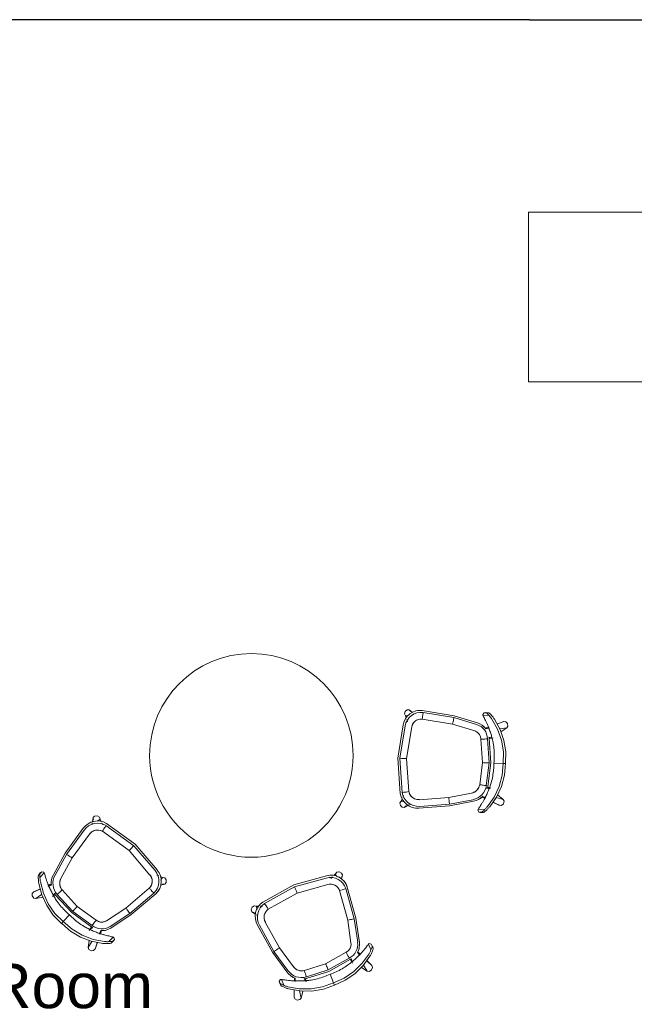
# Model space of a CAD drawing. Header units: inches. Extents: x -1 to 4727, y -3 to 1727.
# Tile 36 of 163: x 2014 to 2123, y 180 to 354. Entities that reach past the tile are written whole.
import ezdxf

# ---------------------------------------------------------------- set-up
doc = ezdxf.new("R2010")
doc.units = ezdxf.units.IN
doc.header["$LTSCALE"] = 42
doc.header["$MEASUREMENT"] = 0
doc.layers.get('0').update_dxf_attribs({"linetype": 'CONTINUOUS'})
for name, color, linetype in [('I-FURN', 8, 'CONTINUOUS'), ('I-FURN-CHAR', 9, 'CONTINUOUS'), ('I-WALL', 8, 'CONTINUOUS'), ('Room Names & IDs', 7, 'CONTINUOUS')]:
    doc.layers.add(name, color=color, linetype=linetype)
doc.styles.add('PDF Helvetica', font='Helvetica.ttf')

# ---------------------------------------------------------------- blocks, each defined once
blk = doc.blocks.new('36 in table - FURN_Westelm_PedestalCoffeeTable-4384497-FURNITURE PLAN - FLOOR 09 - WEST')
at = {"lineweight": 9}
for start, end in [(360, 180), (180, 360)]:
    blk.add_arc((0, 0), 18, start, end, dxfattribs=at)
blk = doc.blocks.new('Bernhardt_Design-Chair-Guest-Queue _1_ - Queue 1037A-V290-FURNITURE PLAN - FLOOR 09 - WEST')
at = {"lineweight": 9}
for p, q in [((-7.42, 8.82), (-6.96, 7.77)), ((-7.41, 8.79), (-6.92, 7.67)), ((-7.39, 8.76), (-7.41, 8.79)), ((-6.92, 7.67), (-7.41, 8.79)), ((-6.32, 9.42), (-5.59, 8.41)), ((-6.32, 9.42), (-6.09, 8.19)), ((0, 9.09), (0, 9.52)), ((0, 7.46), (0, 9.09)), ((5.57, 8.39), (6.32, 9.42)), ((6.08, 8.16), (6.32, 9.42)), ((7.41, 8.79), (6.9, 7.64)), ((6.91, 7.63), (7.41, 8.79)), ((6.96, 7.77), (7.42, 8.82)), ((7.3, 8.57), (7.41, 8.79)), ((7.41, 8.79), (7.39, 8.76)), ((-4.43, 7.11), (-4.35, 6.61)), ((4.35, 6.61), (4.43, 7.11)), ((-8.82, 5.92), (-8.82, 5.46)), ((-8.81, 5.81), (-8.8, 6.1)), ((-8.8, 6.1), (-8.8, 5.65)), ((-8.33, 5.09), (-8.33, 6.18)), ((-6.27, 6.18), (-6.14, 5.88)), ((-6.16, 5.93), (-6.27, 6.18)), ((-6.19, 6.35), (-6.12, 5.84)), ((-6.13, 5.85), (-6.17, 6.22)), ((-6.15, 5.88), (-6.11, 5.8)), ((-6.13, 6.24), (-5.94, 5.7)), ((-4.5, 6.3), (-4.46, 6.87)), ((-4.46, 6.87), (-4.38, 6.71)), ((-4.45, 6.85), (-4.37, 6.7)), ((-4.38, 6.71), (-4.4, 6.89)), ((-4.35, 6.36), (0, 6.9)), ((-4.21, 6.1), (0, 6.62)), ((0.03, 5.43), (-4.1, 4.92)), ((0.03, 5.43), (-4.1, 4.92)), ((0, 6.9), (4.19, 6.58)), ((0, 6.62), (4.05, 6.31)), ((3.95, 5.13), (0.03, 5.43)), ((3.95, 5.13), (0.03, 5.43)), ((4.37, 6.7), (4.45, 6.85)), ((4.4, 6.89), (4.38, 6.71)), ((4.38, 6.71), (4.46, 6.87)), ((4.46, 6.87), (4.5, 6.3)), ((5.94, 5.7), (6.13, 6.24)), ((6.11, 5.8), (6.15, 5.88)), ((6.12, 5.84), (6.19, 6.35)), ((6.17, 6.22), (6.13, 5.85)), ((6.14, 5.88), (6.27, 6.17)), ((6.27, 6.18), (6.16, 5.93)), ((8.33, 5.09), (8.33, 6.18)), ((8.8, 6.05), (8.82, 5.76)), ((8.8, 6.05), (8.8, 5.64)), ((8.83, 5.46), (8.83, 5.86)), ((-7.97, 0), (-6.93, 4.2)), ((-7.66, -0.01), (-6.66, 4.05)), ((-5.5, 3.77), (-6.49, -0.22)), ((-5.5, 3.77), (-6.49, -0.22)), ((6.5, -0.23), (5.5, 3.78)), ((6.5, -0.23), (5.5, 3.78)), ((6.65, 4.06), (7.67, -0.01)), ((6.92, 4.21), (7.97, 0)), ((7.97, 0), (8.64, -5.41)), ((-8.63, -5.67), (-7.97, 0)), ((-8.3, -5.5), (-7.66, -0.01)), ((-6.49, -0.22), (-7.12, -5.61)), ((-6.49, -0.22), (-7.12, -5.61)), ((7.13, -5.4), (6.5, -0.23)), ((7.13, -5.4), (6.5, -0.23)), ((7.67, -0.01), (8.31, -5.25)), ((-8.63, -7.98), (-8.21, -7.37)), ((-8.53, -7.87), (-8.33, -7.71)), ((-8.33, -7.59), (-8.38, -7.65)), ((-8.19, -7.41), (-8.22, -7.45)), ((-7.8, -7.94), (-7.7, -8.02)), ((-7.64, -8.09), (-7.58, -8.16)), ((-7.62, -8.09), (-7.55, -8.61)), ((-7.5, -8.42), (-7.55, -8.61)), ((-7.55, -8.61), (-7.18, -8.45)), ((-7.55, -8.61), (-7.38, -8.46)), ((-7.41, -8.54), (-7.55, -8.61)), ((-6.89, -8.33), (-6.52, -8.17)), ((0, -9.23), (-5.76, -8.56)), ((-5.63, -7.38), (0, -8.03)), ((-5.63, -7.38), (0, -8.03)), ((0, -8.03), (5.81, -7.32)), ((0, -8.03), (5.81, -7.32)), ((6.02, -8.49), (0, -9.23)), ((6.52, -8.18), (6.9, -8.34)), ((7.14, -8.44), (7.55, -8.61)), ((7.55, -8.61), (7.27, -8.48)), ((7.41, -8.49), (7.55, -8.61)), ((7.55, -8.61), (7.5, -8.49)), ((7.55, -8.61), (7.63, -8.04)), ((8.1, -7.18), (7.96, -6.98)), ((8.63, -7.98), (8.2, -7.34)), ((8.2, -7.35), (8.63, -7.98)), ((8.3, -7.55), (8.2, -7.43)), ((8.33, -7.72), (8.53, -7.87)), ((-5.95, -8.9), (0, -9.59)), ((6.22, -8.82), (0, -9.59))]:
    blk.add_line(p, q, dxfattribs=at)
at = {"lineweight": 9, "flags": 128}
for points in [[(-7.75, 7.15), (-6, 8.25), (-4.09, 9.02), (-2.08, 9.45), (-0.03, 9.52)], [(0, 9.09), (-2.06, 9.02), (-4.08, 8.59), (-5.99, 7.8), (-7.75, 6.7)], [(-7.41, 8.79), (-7.41, 9.16), (-7.1, 9.5), (-6.65, 9.6), (-6.32, 9.42)], [(0, 9.52), (2.07, 9.44), (4.08, 9), (6, 8.21), (7.75, 7.1)], [(7.75, 6.69), (6, 7.8), (4.08, 8.58), (2.06, 9.02), (0, 9.09)], [(6.32, 9.42), (6.65, 9.6), (7.1, 9.5), (7.41, 9.16), (7.41, 8.79)], [(-8.8, 6.1), (-8.74, 6.2), (-8.65, 6.32), (-8.52, 6.45), (-8.37, 6.6)], [(-8.33, 6.18), (-8.5, 6.02), (-8.63, 5.87), (-8.74, 5.75), (-8.8, 5.65)], [(-8.8, 5.65), (-8.77, 5.25), (-8.47, 5.05)], [(8.3, 6.61), (8.48, 6.44), (8.63, 6.29), (8.74, 6.16), (8.8, 6.05)], [(8.8, 5.64), (8.74, 5.75), (8.64, 5.87), (8.5, 6.02), (8.33, 6.18)], [(8.47, 5.05), (8.78, 5.24), (8.8, 5.64)], [(-8.47, 5.05), (-8.4, 5.07), (-8.33, 5.09)], [(8.33, 5.09), (8.41, 5.06), (8.47, 5.05)], [(-7.55, -8.61), (-7.87, -8.79), (-8.32, -8.69), (-8.63, -8.35), (-8.63, -7.98)], [(8.63, -7.98), (8.63, -8.35), (8.32, -8.69), (7.87, -8.79), (7.55, -8.61)]]:
    blk.add_lwpolyline(points, dxfattribs=at)
at = {"lineweight": 9}
for centre, radius, start, end in [((-4.15, 3.51), 2.86, 129.059, 166.0621), ((-4.02, 3.4), 2.71, 93.9026, 166.0621), ((-4.15, 3.51), 2.86, 137.8181, 144.5609), ((-5.18, 6.03), 0.983, 169.2916, 185.9635), ((-5.18, 6.03), 0.983, 169.2916, 185.9635), ((-5.14, 5.9), 0.983, 176.5953, 180.7084), ((-5.14, 5.9), 0.983, 176.5953, 180.7084), ((-5.96, 5.86), 0.164, 182.5983, 263.2597), ((-5.96, 5.86), 0.164, 182.5983, 263.2597), ((-5.14, 5.9), 0.983, 168.3099, 175.6603), ((-5.14, 5.9), 0.983, 168.3099, 175.6603), ((-4.15, 3.51), 2.86, 93.9379, 96.7686), ((-4.64, 6.57), 0.304, 308.0226, 27.7887), ((-4.64, 6.57), 0.304, 308.0226, 27.7887), ((-4.72, 6.72), 0.304, 9.0887, 26.3272), ((-4.72, 6.72), 0.304, 7.6323, 25.2897), ((-4.84, 6.39), 0.567, 34.6712, 46.5162), ((-4.84, 6.39), 0.567, 34.6712, 46.5162), ((3.75, 3.34), 2.99, 14, 84.196), ((3.87, 3.45), 3.15, 80.6224, 84.2112), ((4.64, 6.57), 0.304, 152.2113, 185.3776), ((4.64, 6.57), 0.304, 152.2113, 185.6132), ((4.84, 6.39), 0.567, 133.4838, 145.3288), ((4.84, 6.39), 0.567, 133.4838, 145.3288), ((4.72, 6.72), 0.304, 153.6728, 170.9113), ((4.72, 6.72), 0.304, 154.7103, 172.3677), ((5.96, 5.86), 0.164, 292.6063, 357.4017), ((5.96, 5.86), 0.164, 292.6063, 357.4017), ((3.87, 3.45), 3.15, 14, 46.8666), ((5.14, 5.9), 0.983, 4.3397, 11.6901), ((5.14, 5.9), 0.983, 4.3397, 11.6901), ((5.14, 5.9), 0.983, 359.2176, 2.5938), ((5.14, 5.9), 0.983, 359.2176, 2.5938), ((5.18, 6.03), 0.983, 354.0365, 10.7084), ((5.18, 6.03), 0.983, 354.0365, 10.7084), ((3.87, 3.45), 3.15, 35.1527, 41.1293), ((-4.02, 3.4), 1.52, 92.8683, 166.0621), ((-4.02, 3.4), 1.52, 152.5175, 166.0621), ((-4.02, 3.4), 1.52, 138.8885, 148.1625), ((-4.02, 3.4), 1.52, 125.0851, 133.8466), ((-4.02, 3.4), 1.52, 110.7675, 120.0436), ((-4.02, 3.4), 1.52, 92.8683, 106.4148), ((3.75, 3.34), 1.8, 69.8242, 83.7718), ((3.75, 3.34), 1.8, 14, 83.7718), ((3.75, 3.34), 1.8, 55.868, 69.8175), ((3.75, 3.34), 1.8, 41.9119, 55.8631), ((3.75, 3.34), 1.8, 27.9559, 41.9087), ((3.75, 3.34), 1.8, 14, 27.9544), ((-5.61, -5.89), 3.03, 175.8446, 197.7365), ((-5.61, -5.89), 3.03, 175.8446, 263.4122), ((-5.43, -5.71), 2.87, 175.871, 263.4122), ((-5.43, -5.71), 1.69, 176.6224, 191.0865), ((-5.43, -5.71), 1.69, 176.6224, 263.4122), ((-5.43, -5.71), 1.69, 191.0874, 205.5506), ((-5.43, -5.71), 1.69, 205.5523, 220.0148), ((-5.43, -5.71), 1.69, 220.0173, 234.4791), ((5.38, -5.61), 1.76, 284.0854, 7), ((5.38, -5.61), 2.95, 282.4743, 7), ((5.38, -5.61), 1.76, 297.9063, 311.7236), ((5.55, -5.79), 3.11, 282.4169, 7), ((5.38, -5.61), 1.76, 311.7273, 325.5427), ((5.38, -5.61), 1.76, 325.5485, 339.3618), ((5.38, -5.61), 1.76, 339.3698, 353.1809), ((5.38, -5.61), 1.76, 353.1891, 7), ((-5.43, -5.71), 1.69, 234.4822, 248.9436), ((-5.43, -5.71), 1.69, 248.9472, 263.4122), ((5.38, -5.61), 1.76, 284.0854, 297.9045)]:
    blk.add_arc(centre, radius, start, end, dxfattribs=at)
blk.add_ellipse((0.49, -2.15), major_axis=(0, 11.68), ratio=0.999894, start_param=0.042051, end_param=0.045201, dxfattribs=at)
for points in [[(-8.37, 6.6), (-8.31, 6.66), (-8.18, 6.79), (-7.97, 6.98), (-7.82, 7.09), (-7.75, 7.15)], [(-6.48, 6.08), (-6.25, 6.19), (-5.77, 6.4), (-5.03, 6.69), (-4.27, 6.94), (-3.74, 7.09), (-3.48, 7.16)], [(-3.48, 7.16), (-3.1, 7.24), (-2.34, 7.38), (-1.17, 7.48), (-0.39, 7.48), (0, 7.46)], [(0, 7.46), (0.39, 7.48), (1.17, 7.48), (2.34, 7.37), (3.11, 7.24), (3.49, 7.15)], [(3.49, 7.15), (3.75, 7.09), (4.27, 6.94), (5.04, 6.68), (5.78, 6.4), (6.25, 6.19), (6.49, 6.08)], [(7.75, 7.1), (7.82, 7.04), (7.95, 6.94), (8.13, 6.78), (8.24, 6.67), (8.3, 6.61)], [(-7.75, 6.7), (-7.82, 6.64), (-7.96, 6.53), (-8.15, 6.35), (-8.27, 6.24), (-8.33, 6.18)], [(-8.33, 5.09), (-8.25, 5.12), (-8.08, 5.21), (-7.78, 5.38), (-7.56, 5.51), (-7.44, 5.58)], [(-7.44, 5.58), (-7.29, 5.67), (-6.97, 5.84), (-6.64, 6.01), (-6.48, 6.08)], [(6.49, 6.08), (6.65, 6), (6.98, 5.84), (7.29, 5.66), (7.45, 5.57)], [(7.45, 5.57), (7.56, 5.51), (7.78, 5.38), (8.08, 5.21), (8.25, 5.12), (8.33, 5.09)], [(8.33, 6.18), (8.27, 6.24), (8.16, 6.35), (7.96, 6.53), (7.82, 6.64), (7.75, 6.69)]]:
    blk.add_open_spline(points, degree=3, dxfattribs=at)
for points, knots in [([(-4.21, 6.1), (-4.2, 6.05), (-4.19, 5.86), (-4.14, 5.41), (-4.11, 5.09), (-4.1, 4.92)], [0, 0, 0, 0, 0.4, 0.7, 1, 1, 1, 1]), ([(0, 6.62), (0, 6.57), (0.01, 6.38), (0.02, 5.92), (0.03, 5.6), (0.03, 5.43)], [0, 0, 0, 0, 0.4, 0.7, 1, 1, 1, 1]), ([(4.05, 6.31), (4.05, 6.29), (4.04, 6.17), (4.01, 5.86), (3.98, 5.46), (3.96, 5.24), (3.95, 5.13)], [-1, -1, -1, -1, -0.8, -0.4, -0.2, 0, 0, 0, 0]), ([(-7.66, -0.01), (-7.61, -0.02), (-7.42, -0.05), (-6.98, -0.14), (-6.66, -0.19), (-6.49, -0.22)], [0, 0, 0, 0, 0.4, 0.7, 1, 1, 1, 1]), ([(7.67, -0.01), (7.61, -0.02), (7.43, -0.06), (6.98, -0.14), (6.66, -0.2), (6.5, -0.23)], [0, 0, 0, 0, 0.4, 0.7, 1, 1, 1, 1]), ([(-8.3, -5.5), (-8.24, -5.51), (-8.06, -5.53), (-7.61, -5.57), (-7.28, -5.6), (-7.12, -5.61)], [0, 0, 0, 0, 0.4, 0.7, 1, 1, 1, 1]), ([(0, -8.03), (0, -8.15), (0, -8.37), (0, -8.67), (0, -9.01), (0, -9.18), (0, -9.23)], [-1, -1, -1, -1, -0.8, -0.6, -0.4, 0, 0, 0, 0]), ([(6.02, -8.49), (6.01, -8.44), (5.98, -8.25), (5.9, -7.8), (5.84, -7.48), (5.81, -7.32)], [0, 0, 0, 0, 0.4, 0.7, 1, 1, 1, 1])]:
    blk.add_open_spline(points, degree=3, knots=knots, dxfattribs=at)
blk = doc.blocks.new('Bernhardt_Design-Chair-Guest-Queue _1_ - Queue 1037A-V291-FURNITURE PLAN - FLOOR 09 - WEST')
at = {"lineweight": 9}
for p, q in [((-7.42, 8.82), (-6.96, 7.77)), ((-7.41, 8.79), (-6.92, 7.67)), ((-7.39, 8.76), (-7.41, 8.79)), ((-6.92, 7.67), (-7.41, 8.79)), ((-6.32, 9.42), (-5.59, 8.41)), ((-6.32, 9.42), (-6.09, 8.19)), ((0, 9.09), (0, 9.52)), ((0, 7.46), (0, 9.09)), ((5.57, 8.39), (6.32, 9.42)), ((6.08, 8.16), (6.32, 9.42)), ((7.41, 8.79), (6.9, 7.64)), ((6.91, 7.63), (7.41, 8.79)), ((6.96, 7.77), (7.42, 8.82)), ((7.3, 8.57), (7.41, 8.79)), ((7.41, 8.79), (7.39, 8.76)), ((-4.43, 7.11), (-4.35, 6.61)), ((4.35, 6.61), (4.43, 7.11)), ((-8.82, 5.92), (-8.82, 5.46)), ((-8.81, 5.81), (-8.8, 6.1)), ((-8.8, 6.1), (-8.8, 5.65)), ((-8.33, 5.09), (-8.33, 6.18)), ((-6.27, 6.18), (-6.14, 5.88)), ((-6.16, 5.93), (-6.27, 6.18)), ((-6.19, 6.35), (-6.12, 5.84)), ((-6.13, 5.85), (-6.17, 6.22)), ((-6.15, 5.88), (-6.11, 5.8)), ((-6.13, 6.24), (-5.94, 5.7)), ((-4.5, 6.3), (-4.46, 6.87)), ((-4.46, 6.87), (-4.38, 6.71)), ((-4.45, 6.85), (-4.37, 6.7)), ((-4.38, 6.71), (-4.4, 6.89)), ((-4.35, 6.36), (0, 6.9)), ((-4.21, 6.1), (0, 6.62)), ((0.03, 5.43), (-4.1, 4.92)), ((0.03, 5.43), (-4.1, 4.92)), ((0, 6.9), (4.19, 6.58)), ((0, 6.62), (4.05, 6.31)), ((3.95, 5.13), (0.03, 5.43)), ((3.95, 5.13), (0.03, 5.43)), ((4.37, 6.7), (4.45, 6.85)), ((4.4, 6.89), (4.38, 6.71)), ((4.38, 6.71), (4.46, 6.87)), ((4.46, 6.87), (4.5, 6.3)), ((5.94, 5.7), (6.13, 6.24)), ((6.11, 5.8), (6.15, 5.88)), ((6.12, 5.84), (6.19, 6.35)), ((6.17, 6.22), (6.13, 5.85)), ((6.14, 5.88), (6.27, 6.17)), ((6.27, 6.18), (6.16, 5.93)), ((8.33, 5.09), (8.33, 6.18)), ((8.8, 6.05), (8.8, 5.64)), ((8.81, 6.01), (8.82, 5.76)), ((8.83, 5.46), (8.83, 5.86)), ((-7.97, 0), (-6.93, 4.2)), ((-7.66, -0.01), (-6.66, 4.05)), ((-5.5, 3.77), (-6.49, -0.22)), ((-5.5, 3.77), (-6.49, -0.22)), ((6.5, -0.23), (5.5, 3.78)), ((6.5, -0.23), (5.5, 3.78)), ((6.65, 4.06), (7.67, -0.01)), ((6.92, 4.21), (7.97, 0)), ((7.97, 0), (8.64, -5.41)), ((-8.63, -5.67), (-7.97, 0)), ((-8.3, -5.5), (-7.66, -0.01)), ((-6.49, -0.22), (-7.12, -5.61)), ((-6.49, -0.22), (-7.12, -5.61)), ((7.13, -5.4), (6.5, -0.23)), ((7.13, -5.4), (6.5, -0.23)), ((7.67, -0.01), (8.31, -5.25)), ((-8.63, -7.98), (-8.21, -7.37)), ((-8.53, -7.87), (-8.33, -7.71)), ((-8.33, -7.59), (-8.38, -7.65)), ((-8.19, -7.41), (-8.22, -7.45)), ((-7.8, -7.94), (-7.7, -8.02)), ((-7.64, -8.09), (-7.58, -8.16)), ((-7.62, -8.09), (-7.55, -8.61)), ((-7.5, -8.42), (-7.55, -8.61)), ((-7.55, -8.61), (-7.18, -8.45)), ((-7.55, -8.61), (-7.38, -8.46)), ((-7.41, -8.54), (-7.55, -8.61)), ((-6.89, -8.33), (-6.52, -8.17)), ((0, -9.23), (-5.76, -8.56)), ((-5.63, -7.38), (0, -8.03)), ((-5.63, -7.38), (0, -8.03)), ((0, -8.03), (5.81, -7.32)), ((0, -8.03), (5.81, -7.32)), ((6.02, -8.49), (0, -9.23)), ((6.52, -8.18), (6.9, -8.34)), ((7.14, -8.44), (7.55, -8.61)), ((7.55, -8.61), (7.27, -8.48)), ((7.41, -8.49), (7.55, -8.61)), ((7.55, -8.61), (7.5, -8.49)), ((7.55, -8.61), (7.63, -8.05)), ((8.1, -7.18), (7.96, -6.98)), ((8.63, -7.98), (8.2, -7.34)), ((8.2, -7.35), (8.63, -7.98)), ((8.3, -7.55), (8.2, -7.43)), ((8.33, -7.72), (8.53, -7.87)), ((-5.95, -8.9), (0, -9.59)), ((6.22, -8.82), (0, -9.59))]:
    blk.add_line(p, q, dxfattribs=at)
at = {"lineweight": 9, "flags": 128}
for points in [[(-7.75, 7.15), (-6, 8.25), (-4.09, 9.02), (-2.08, 9.45), (-0.03, 9.52)], [(0, 9.09), (-2.06, 9.02), (-4.08, 8.59), (-5.99, 7.8), (-7.75, 6.7)], [(-7.41, 8.79), (-7.41, 9.16), (-7.1, 9.5), (-6.65, 9.6), (-6.32, 9.42)], [(0, 9.52), (2.07, 9.44), (4.08, 9), (6, 8.21), (7.75, 7.1)], [(7.75, 6.69), (6, 7.8), (4.08, 8.58), (2.06, 9.02), (0, 9.09)], [(6.32, 9.42), (6.65, 9.6), (7.1, 9.5), (7.41, 9.16), (7.41, 8.79)], [(-8.8, 6.1), (-8.74, 6.2), (-8.65, 6.32), (-8.52, 6.45), (-8.37, 6.6)], [(-8.33, 6.18), (-8.5, 6.02), (-8.63, 5.87), (-8.74, 5.75), (-8.8, 5.65)], [(-8.8, 5.65), (-8.77, 5.25), (-8.47, 5.05)], [(8.3, 6.61), (8.48, 6.44), (8.63, 6.29), (8.74, 6.16), (8.8, 6.05)], [(8.8, 5.64), (8.74, 5.75), (8.64, 5.87), (8.5, 6.02), (8.33, 6.18)], [(8.47, 5.05), (8.78, 5.24), (8.8, 5.64)], [(-8.47, 5.05), (-8.4, 5.07), (-8.33, 5.09)], [(8.33, 5.09), (8.41, 5.06), (8.47, 5.05)], [(-8.32, -8.69), (-8.63, -8.35), (-8.63, -7.98)], [(-7.55, -8.61), (-7.87, -8.79), (-8.27, -8.71)], [(8.63, -7.98), (8.63, -8.35), (8.32, -8.69), (7.87, -8.79), (7.55, -8.61)]]:
    blk.add_lwpolyline(points, dxfattribs=at)
at = {"lineweight": 9}
for centre, radius, start, end in [((-4.15, 3.51), 2.86, 130, 166.0621), ((-4.02, 3.4), 2.71, 93.9026, 166.0621), ((-4.15, 3.51), 2.86, 137.8181, 144.5609), ((-5.18, 6.03), 0.983, 169.2916, 185.9635), ((-5.18, 6.03), 0.983, 169.2916, 185.9635), ((-5.14, 5.9), 0.983, 176.5953, 180.7084), ((-5.14, 5.9), 0.983, 176.5953, 180.7084), ((-5.96, 5.86), 0.164, 182.5983, 263.2597), ((-5.96, 5.86), 0.164, 182.5983, 263.2597), ((-5.14, 5.9), 0.983, 168.3099, 175.6603), ((-5.14, 5.9), 0.983, 168.3099, 175.6603), ((-4.15, 3.51), 2.86, 93.9379, 96.7686), ((-4.64, 6.57), 0.304, 308.0226, 27.7887), ((-4.64, 6.57), 0.304, 308.0226, 27.7887), ((-4.72, 6.72), 0.304, 9.0887, 26.3272), ((-4.72, 6.72), 0.304, 7.6323, 25.2897), ((-4.84, 6.39), 0.567, 34.6712, 46.5162), ((-4.84, 6.39), 0.567, 34.6712, 46.5162), ((3.75, 3.34), 2.99, 14, 84.196), ((3.87, 3.45), 3.15, 80.6224, 84.2112), ((4.64, 6.57), 0.304, 152.2113, 185.3776), ((4.64, 6.57), 0.304, 152.2113, 185.6132), ((4.84, 6.39), 0.567, 133.4838, 145.3288), ((4.84, 6.39), 0.567, 133.4838, 145.3288), ((4.72, 6.72), 0.304, 153.6728, 170.9113), ((4.72, 6.72), 0.304, 154.7103, 172.3677), ((3.87, 3.45), 3.15, 14, 46.8666), ((5.96, 5.86), 0.164, 310.3653, 357.4017), ((5.96, 5.86), 0.164, 310.3653, 357.4017), ((5.14, 5.9), 0.983, 4.3397, 11.6901), ((5.14, 5.9), 0.983, 4.3397, 11.6901), ((5.14, 5.9), 0.983, 359.2176, 3.4047), ((5.14, 5.9), 0.983, 359.2176, 3.4047), ((5.18, 6.03), 0.983, 354.0365, 10.7084), ((5.18, 6.03), 0.983, 354.0365, 10.7084), ((5.99, 5.94), 0.164, 336.5291, 354.0365), ((5.99, 5.94), 0.164, 338.7151, 354.0365), ((3.87, 3.45), 3.15, 35.1527, 41.1293), ((-4.02, 3.4), 1.52, 92.8683, 166.0621), ((-4.02, 3.4), 1.52, 152.5175, 166.0621), ((-4.02, 3.4), 1.52, 138.8885, 148.1625), ((-4.02, 3.4), 1.52, 125.0851, 133.8466), ((-4.02, 3.4), 1.52, 110.7675, 120.0436), ((-4.02, 3.4), 1.52, 92.8683, 106.4148), ((3.75, 3.34), 1.8, 69.8238, 83.7718), ((3.75, 3.34), 1.8, 14, 83.7718), ((3.75, 3.34), 1.8, 55.8677, 69.8175), ((3.75, 3.34), 1.8, 41.9117, 55.8631), ((3.75, 3.34), 1.8, 27.9558, 41.9087), ((3.75, 3.34), 1.8, 14, 27.9544), ((-5.61, -5.89), 3.03, 175.8446, 197.7365), ((-5.61, -5.89), 3.03, 175.8446, 263.4122), ((-5.43, -5.71), 2.87, 175.871, 263.4122), ((-5.43, -5.71), 1.69, 176.6224, 191.0866), ((-5.43, -5.71), 1.69, 176.6224, 263.4122), ((-5.43, -5.71), 1.69, 191.0874, 205.5509), ((-5.43, -5.71), 1.69, 205.5523, 220.0147), ((-5.43, -5.71), 1.69, 220.0173, 234.4789), ((5.38, -5.61), 1.76, 284.0854, 7), ((5.38, -5.61), 1.76, 284.0854, 325.5427), ((5.38, -5.61), 2.95, 282.4743, 7), ((5.55, -5.79), 3.11, 282.4169, 7), ((5.38, -5.61), 1.76, 325.5482, 339.3618), ((5.38, -5.61), 1.76, 339.3693, 353.1809), ((5.38, -5.61), 1.76, 353.1906, 7), ((-5.43, -5.71), 1.69, 234.4822, 248.9434), ((-5.43, -5.71), 1.69, 248.9472, 263.4122)]:
    blk.add_arc(centre, radius, start, end, dxfattribs=at)
blk.add_ellipse((0.49, -2.15), major_axis=(0, 11.68), ratio=0.999894, start_param=0.042051, end_param=0.045201, dxfattribs=at)
for points in [[(-8.37, 6.6), (-8.31, 6.66), (-8.18, 6.79), (-7.97, 6.98), (-7.82, 7.09), (-7.75, 7.15)], [(-6.48, 6.08), (-6.25, 6.19), (-5.77, 6.4), (-5.03, 6.69), (-4.27, 6.94), (-3.74, 7.09), (-3.48, 7.16)], [(-3.48, 7.16), (-3.1, 7.24), (-2.34, 7.38), (-1.17, 7.48), (-0.39, 7.48), (0, 7.46)], [(0, 7.46), (0.39, 7.48), (1.17, 7.48), (2.34, 7.37), (3.11, 7.24), (3.49, 7.15)], [(3.49, 7.15), (3.75, 7.09), (4.27, 6.94), (5.04, 6.68), (5.78, 6.4), (6.25, 6.19), (6.49, 6.08)], [(7.75, 7.1), (7.82, 7.04), (7.95, 6.94), (8.13, 6.78), (8.24, 6.67), (8.3, 6.61)], [(-7.75, 6.7), (-7.82, 6.64), (-7.96, 6.53), (-8.15, 6.35), (-8.27, 6.24), (-8.33, 6.18)], [(-8.33, 5.09), (-8.25, 5.12), (-8.08, 5.21), (-7.78, 5.38), (-7.56, 5.51), (-7.44, 5.58)], [(-7.44, 5.58), (-7.29, 5.67), (-6.97, 5.84), (-6.64, 6.01), (-6.48, 6.08)], [(6.49, 6.08), (6.65, 6), (6.98, 5.84), (7.29, 5.66), (7.45, 5.57)], [(7.45, 5.57), (7.56, 5.51), (7.78, 5.38), (8.08, 5.21), (8.25, 5.12), (8.33, 5.09)], [(8.33, 6.18), (8.27, 6.24), (8.16, 6.35), (7.96, 6.53), (7.82, 6.64), (7.75, 6.69)]]:
    blk.add_open_spline(points, degree=3, dxfattribs=at)
for points, knots in [([(-4.21, 6.1), (-4.2, 6.05), (-4.19, 5.86), (-4.14, 5.41), (-4.11, 5.09), (-4.1, 4.92)], [0, 0, 0, 0, 0.4, 0.7, 1, 1, 1, 1]), ([(0, 6.62), (0, 6.57), (0.01, 6.38), (0.02, 5.92), (0.03, 5.6), (0.03, 5.43)], [0, 0, 0, 0, 0.4, 0.7, 1, 1, 1, 1]), ([(4.05, 6.31), (4.05, 6.29), (4.04, 6.17), (4.01, 5.86), (3.98, 5.46), (3.96, 5.24), (3.95, 5.13)], [-1, -1, -1, -1, -0.8, -0.4, -0.2, 0, 0, 0, 0]), ([(-7.66, -0.01), (-7.61, -0.02), (-7.42, -0.05), (-6.98, -0.14), (-6.66, -0.19), (-6.49, -0.22)], [0, 0, 0, 0, 0.4, 0.7, 1, 1, 1, 1]), ([(7.67, -0.01), (7.61, -0.02), (7.43, -0.06), (6.98, -0.14), (6.66, -0.2), (6.5, -0.23)], [0, 0, 0, 0, 0.4, 0.7, 1, 1, 1, 1]), ([(-8.3, -5.5), (-8.24, -5.51), (-8.06, -5.53), (-7.61, -5.57), (-7.28, -5.6), (-7.12, -5.61)], [0, 0, 0, 0, 0.4, 0.7, 1, 1, 1, 1]), ([(0, -8.03), (0, -8.15), (0, -8.37), (0, -8.67), (0, -9.01), (0, -9.18), (0, -9.23)], [-1, -1, -1, -1, -0.8, -0.6, -0.4, 0, 0, 0, 0]), ([(6.02, -8.49), (6.01, -8.44), (5.98, -8.25), (5.9, -7.8), (5.84, -7.48), (5.81, -7.32)], [0, 0, 0, 0, 0.4, 0.7, 1, 1, 1, 1])]:
    blk.add_open_spline(points, degree=3, knots=knots, dxfattribs=at)
blk = doc.blocks.new('Bernhardt_Design-Chair-Guest-Queue _1_ - Queue 1037A-V292-FURNITURE PLAN - FLOOR 09 - WEST')
at = {"lineweight": 9}
for p, q in [((-7.42, 8.82), (-6.96, 7.77)), ((-7.41, 8.79), (-6.92, 7.67)), ((-7.39, 8.76), (-7.41, 8.79)), ((-6.92, 7.67), (-7.41, 8.79)), ((-6.32, 9.42), (-5.59, 8.41)), ((-6.32, 9.42), (-6.09, 8.19)), ((0, 9.09), (0, 9.52)), ((0, 7.46), (0, 9.09)), ((5.57, 8.39), (6.32, 9.42)), ((6.08, 8.16), (6.32, 9.42)), ((7.39, 8.75), (6.9, 7.64)), ((6.91, 7.63), (7.39, 8.75)), ((6.96, 7.77), (7.42, 8.82)), ((7.3, 8.57), (7.39, 8.75)), ((7.41, 8.79), (7.39, 8.76)), ((-4.43, 7.11), (-4.35, 6.61)), ((4.35, 6.61), (4.43, 7.11)), ((-8.82, 5.92), (-8.82, 5.46)), ((-8.81, 5.81), (-8.8, 6.1)), ((-8.8, 6.1), (-8.8, 5.65)), ((-8.33, 5.09), (-8.33, 6.18)), ((-6.27, 6.18), (-6.14, 5.88)), ((-6.16, 5.93), (-6.27, 6.18)), ((-6.19, 6.35), (-6.12, 5.84)), ((-6.13, 5.85), (-6.17, 6.22)), ((-6.15, 5.88), (-6.11, 5.8)), ((-6.13, 6.24), (-5.94, 5.7)), ((-4.5, 6.3), (-4.46, 6.87)), ((-4.46, 6.87), (-4.38, 6.71)), ((-4.45, 6.85), (-4.37, 6.7)), ((-4.38, 6.71), (-4.4, 6.89)), ((-4.35, 6.36), (0, 6.9)), ((-4.21, 6.1), (0, 6.62)), ((0.03, 5.43), (-4.1, 4.92)), ((0.03, 5.43), (-4.1, 4.92)), ((0, 6.9), (4.19, 6.58)), ((0, 6.62), (4.05, 6.31)), ((3.95, 5.13), (0.03, 5.43)), ((3.95, 5.13), (0.03, 5.43)), ((4.37, 6.7), (4.45, 6.85)), ((4.4, 6.89), (4.38, 6.71)), ((4.38, 6.71), (4.46, 6.87)), ((4.46, 6.87), (4.5, 6.3)), ((5.94, 5.7), (6.13, 6.24)), ((6.11, 5.8), (6.15, 5.88)), ((6.12, 5.84), (6.19, 6.35)), ((6.17, 6.22), (6.13, 5.85)), ((6.14, 5.88), (6.27, 6.17)), ((6.27, 6.18), (6.16, 5.93)), ((8.33, 5.09), (8.33, 6.18)), ((8.8, 6.05), (8.82, 5.76)), ((8.8, 6.05), (8.8, 5.64)), ((8.83, 5.46), (8.83, 5.86)), ((-7.97, 0), (-6.93, 4.2)), ((-7.66, -0.01), (-6.66, 4.05)), ((-5.5, 3.77), (-6.49, -0.22)), ((-5.5, 3.77), (-6.49, -0.22)), ((6.5, -0.23), (5.5, 3.78)), ((6.5, -0.23), (5.5, 3.78)), ((6.65, 4.06), (7.67, -0.01)), ((6.92, 4.21), (7.97, 0)), ((7.97, 0), (8.64, -5.41)), ((-8.63, -5.67), (-7.97, 0)), ((-8.3, -5.5), (-7.66, -0.01)), ((-6.49, -0.22), (-7.12, -5.61)), ((-6.49, -0.22), (-7.12, -5.61)), ((7.13, -5.4), (6.5, -0.23)), ((7.13, -5.4), (6.5, -0.23)), ((7.67, -0.01), (8.31, -5.25)), ((-8.63, -7.98), (-8.21, -7.37)), ((-8.53, -7.87), (-8.33, -7.71)), ((-8.33, -7.59), (-8.38, -7.65)), ((-7.8, -7.94), (-7.7, -8.02)), ((-7.64, -8.09), (-7.58, -8.16)), ((-7.62, -8.09), (-7.55, -8.61)), ((-7.5, -8.42), (-7.55, -8.61)), ((-7.55, -8.61), (-7.18, -8.45)), ((-7.55, -8.61), (-7.38, -8.46)), ((-7.41, -8.54), (-7.55, -8.61)), ((-6.89, -8.33), (-6.52, -8.17)), ((0, -9.23), (-5.76, -8.56)), ((-5.63, -7.38), (0, -8.03)), ((-5.63, -7.38), (0, -8.03)), ((0, -8.03), (5.81, -7.32)), ((0, -8.03), (5.81, -7.32)), ((6.02, -8.49), (0, -9.23)), ((6.52, -8.18), (6.9, -8.34)), ((7.14, -8.44), (7.55, -8.61)), ((7.55, -8.61), (7.27, -8.48)), ((7.41, -8.49), (7.55, -8.61)), ((7.55, -8.61), (7.5, -8.49)), ((7.55, -8.61), (7.63, -8.05)), ((8.1, -7.18), (7.96, -6.98)), ((8.63, -7.98), (8.2, -7.34)), ((8.2, -7.35), (8.63, -7.98)), ((8.3, -7.55), (8.2, -7.43)), ((8.33, -7.72), (8.53, -7.87)), ((-5.95, -8.9), (0, -9.59)), ((6.22, -8.82), (0, -9.59))]:
    blk.add_line(p, q, dxfattribs=at)
at = {"lineweight": 9, "flags": 128}
for points in [[(-7.75, 7.15), (-6, 8.25), (-4.09, 9.02), (-2.08, 9.45), (-0.03, 9.52)], [(0, 9.09), (-2.06, 9.02), (-4.08, 8.59), (-5.99, 7.8), (-7.75, 6.7)], [(-7.41, 8.79), (-7.41, 9.16), (-7.1, 9.5), (-6.65, 9.6), (-6.32, 9.42)], [(0, 9.52), (2.07, 9.44), (4.08, 9), (6, 8.21), (7.75, 7.1)], [(7.75, 6.69), (6, 7.8), (4.08, 8.58), (2.06, 9.02), (0, 9.09)], [(6.32, 9.42), (6.65, 9.6), (7.1, 9.5), (7.41, 9.16), (7.41, 8.79)], [(-8.8, 6.1), (-8.74, 6.2), (-8.65, 6.32), (-8.52, 6.45), (-8.37, 6.6)], [(-8.33, 6.18), (-8.5, 6.02), (-8.63, 5.87), (-8.74, 5.75), (-8.8, 5.65)], [(-8.8, 5.65), (-8.77, 5.25), (-8.47, 5.05)], [(8.3, 6.61), (8.48, 6.44), (8.63, 6.29), (8.74, 6.16), (8.8, 6.05)], [(8.8, 5.64), (8.74, 5.75), (8.64, 5.87), (8.5, 6.02), (8.33, 6.18)], [(8.47, 5.05), (8.78, 5.24), (8.8, 5.64)], [(-8.47, 5.05), (-8.4, 5.07), (-8.33, 5.09)], [(8.33, 5.09), (8.41, 5.06), (8.47, 5.05)], [(-7.55, -8.61), (-7.87, -8.79), (-8.32, -8.69), (-8.63, -8.35), (-8.63, -7.98)], [(8.63, -7.98), (8.63, -8.35), (8.32, -8.69), (7.87, -8.79), (7.55, -8.61)]]:
    blk.add_lwpolyline(points, dxfattribs=at)
at = {"lineweight": 9}
for centre, radius, start, end in [((-4.15, 3.51), 2.86, 130, 166.0621), ((-4.02, 3.4), 2.71, 93.9026, 166.0621), ((-4.15, 3.51), 2.86, 137.8181, 144.5609), ((-5.18, 6.03), 0.983, 169.2916, 185.9635), ((-5.18, 6.03), 0.983, 169.2916, 185.9635), ((-5.99, 5.94), 0.164, 185.9635, 203.4709), ((-5.14, 5.9), 0.983, 176.5953, 180.7084), ((-5.14, 5.9), 0.983, 176.5953, 180.7084), ((-5.96, 5.86), 0.164, 182.5983, 263.2597), ((-5.96, 5.86), 0.164, 182.5983, 263.2597), ((-5.14, 5.9), 0.983, 168.3099, 175.6603), ((-5.14, 5.9), 0.983, 168.3099, 175.6603), ((-4.15, 3.51), 2.86, 93.9379, 96.7686), ((-4.64, 6.57), 0.304, 308.0226, 27.7887), ((-4.64, 6.57), 0.304, 308.0226, 27.7887), ((-4.72, 6.72), 0.304, 9.0887, 26.3272), ((-4.72, 6.72), 0.304, 7.6323, 25.2897), ((-4.84, 6.39), 0.567, 34.6712, 46.5162), ((-4.84, 6.39), 0.567, 34.6712, 46.5162), ((3.75, 3.34), 2.99, 14, 84.196), ((3.87, 3.45), 3.15, 80.6224, 84.2112), ((4.64, 6.57), 0.304, 152.2113, 185.3776), ((4.64, 6.57), 0.304, 152.2113, 185.6132), ((4.84, 6.39), 0.567, 133.4838, 145.3288), ((4.84, 6.39), 0.567, 133.4838, 145.3288), ((4.72, 6.72), 0.304, 153.6728, 170.9113), ((4.72, 6.72), 0.304, 154.7103, 172.3677), ((5.96, 5.86), 0.164, 292.6063, 357.4017), ((5.96, 5.86), 0.164, 292.6063, 357.4017), ((3.87, 3.45), 3.15, 14, 46.8666), ((5.14, 5.9), 0.983, 4.3397, 11.6901), ((5.14, 5.9), 0.983, 4.3397, 11.6901), ((5.14, 5.9), 0.983, 359.2176, 3.4047), ((5.14, 5.9), 0.983, 359.2176, 3.4047), ((5.18, 6.03), 0.983, 354.0365, 10.7084), ((5.18, 6.03), 0.983, 354.0365, 10.7084), ((5.99, 5.94), 0.164, 336.5291, 354.0365), ((3.87, 3.45), 3.15, 35.1527, 41.1293), ((-4.02, 3.4), 1.52, 92.8683, 166.0621), ((-4.02, 3.4), 1.52, 152.5175, 166.0621), ((-4.02, 3.4), 1.52, 138.8885, 148.1625), ((-4.02, 3.4), 1.52, 125.0851, 133.8466), ((-4.02, 3.4), 1.52, 110.7675, 120.0436), ((-4.02, 3.4), 1.52, 92.8683, 106.4148), ((3.75, 3.34), 1.8, 69.8235, 83.7718), ((3.75, 3.34), 1.8, 14, 83.7718), ((3.75, 3.34), 1.8, 55.8674, 69.8175), ((3.75, 3.34), 1.8, 41.9115, 55.8631), ((3.75, 3.34), 1.8, 27.956, 41.9087), ((3.75, 3.34), 1.8, 14, 27.9544), ((-5.61, -5.89), 3.03, 175.8446, 197.7365), ((-5.61, -5.89), 3.03, 175.8446, 263.4122), ((-5.43, -5.71), 2.87, 175.871, 263.4122), ((-5.43, -5.71), 1.69, 176.6224, 191.0866), ((-5.43, -5.71), 1.69, 176.6224, 263.4122), ((-5.43, -5.71), 1.69, 191.0874, 205.5508), ((-5.43, -5.71), 1.69, 205.5523, 220.0151), ((-5.43, -5.71), 1.69, 220.0173, 234.4794), ((5.38, -5.61), 1.76, 284.0854, 7), ((5.38, -5.61), 2.95, 282.4743, 7), ((5.38, -5.61), 1.76, 297.9065, 311.7236), ((5.55, -5.79), 3.11, 282.4169, 7), ((5.38, -5.61), 1.76, 311.7269, 325.5427), ((5.38, -5.61), 1.76, 325.5478, 339.3618), ((5.38, -5.61), 1.76, 339.3689, 353.1809), ((5.38, -5.61), 1.76, 353.1901, 7), ((-5.43, -5.71), 1.69, 234.4822, 248.9431), ((-5.43, -5.71), 1.69, 248.9472, 263.4122), ((5.38, -5.61), 1.76, 284.0854, 297.9045)]:
    blk.add_arc(centre, radius, start, end, dxfattribs=at)
blk.add_ellipse((0.49, -2.15), major_axis=(0, 11.68), ratio=0.999894, start_param=0.042051, end_param=0.045201, dxfattribs=at)
for points in [[(-8.37, 6.6), (-8.31, 6.66), (-8.18, 6.79), (-7.97, 6.98), (-7.82, 7.09), (-7.75, 7.15)], [(-6.48, 6.08), (-6.25, 6.19), (-5.77, 6.4), (-5.03, 6.69), (-4.27, 6.94), (-3.74, 7.09), (-3.48, 7.16)], [(-3.48, 7.16), (-3.1, 7.24), (-2.34, 7.38), (-1.17, 7.48), (-0.39, 7.48), (0, 7.46)], [(0, 7.46), (0.39, 7.48), (1.17, 7.48), (2.34, 7.37), (3.11, 7.24), (3.49, 7.15)], [(3.49, 7.15), (3.75, 7.09), (4.27, 6.94), (5.04, 6.68), (5.78, 6.4), (6.25, 6.19), (6.49, 6.08)], [(7.75, 7.1), (7.82, 7.04), (7.95, 6.94), (8.13, 6.78), (8.24, 6.67), (8.3, 6.61)], [(-7.75, 6.7), (-7.82, 6.64), (-7.96, 6.53), (-8.15, 6.35), (-8.27, 6.24), (-8.33, 6.18)], [(-8.33, 5.09), (-8.25, 5.12), (-8.08, 5.21), (-7.78, 5.38), (-7.56, 5.51), (-7.44, 5.58)], [(-7.44, 5.58), (-7.29, 5.67), (-6.97, 5.84), (-6.64, 6.01), (-6.48, 6.08)], [(6.49, 6.08), (6.65, 6), (6.98, 5.84), (7.29, 5.66), (7.45, 5.57)], [(7.45, 5.57), (7.56, 5.51), (7.78, 5.38), (8.08, 5.21), (8.25, 5.12), (8.33, 5.09)], [(8.33, 6.18), (8.27, 6.24), (8.16, 6.35), (7.96, 6.53), (7.82, 6.64), (7.75, 6.69)]]:
    blk.add_open_spline(points, degree=3, dxfattribs=at)
for points, knots in [([(-4.21, 6.1), (-4.2, 6.05), (-4.19, 5.86), (-4.14, 5.41), (-4.11, 5.09), (-4.1, 4.92)], [0, 0, 0, 0, 0.4, 0.7, 1, 1, 1, 1]), ([(0, 6.62), (0, 6.57), (0.01, 6.38), (0.02, 5.92), (0.03, 5.6), (0.03, 5.43)], [0, 0, 0, 0, 0.4, 0.7, 1, 1, 1, 1]), ([(4.05, 6.31), (4.05, 6.29), (4.04, 6.17), (4.01, 5.86), (3.98, 5.46), (3.96, 5.24), (3.95, 5.13)], [-1, -1, -1, -1, -0.8, -0.4, -0.2, 0, 0, 0, 0]), ([(-7.66, -0.01), (-7.61, -0.02), (-7.42, -0.05), (-6.98, -0.14), (-6.66, -0.19), (-6.49, -0.22)], [0, 0, 0, 0, 0.4, 0.7, 1, 1, 1, 1]), ([(7.67, -0.01), (7.61, -0.02), (7.43, -0.06), (6.98, -0.14), (6.66, -0.2), (6.5, -0.23)], [0, 0, 0, 0, 0.4, 0.7, 1, 1, 1, 1]), ([(-8.3, -5.5), (-8.24, -5.51), (-8.06, -5.53), (-7.61, -5.57), (-7.28, -5.6), (-7.12, -5.61)], [0, 0, 0, 0, 0.4, 0.7, 1, 1, 1, 1]), ([(0, -8.03), (0, -8.15), (0, -8.37), (0, -8.67), (0, -9.01), (0, -9.18), (0, -9.23)], [-1, -1, -1, -1, -0.8, -0.6, -0.4, 0, 0, 0, 0]), ([(6.02, -8.49), (6.01, -8.44), (5.98, -8.25), (5.9, -7.8), (5.84, -7.48), (5.81, -7.32)], [0, 0, 0, 0, 0.4, 0.7, 1, 1, 1, 1])]:
    blk.add_open_spline(points, degree=3, knots=knots, dxfattribs=at)
blk = doc.blocks.new('Credenza - Generic - LT01-5764757-FURNITURE PLAN - FLOOR 09 - WEST')
at = {"lineweight": 9}
for p, q in [((-20, 28), (-20, -2)), ((20, 28), (-20, 28)), ((20, 28), (-20, 28)), ((-20, 28), (-20, -2)), ((20, -2), (20, 28)), ((20, -2), (20, 28)), ((-20, -2), (20, -2)), ((-20, -2), (20, -2))]:
    blk.add_line(p, q, dxfattribs=at)

msp = doc.modelspace()

# ---------------------------------------------------------------- linework, layer by layer
at = {"layer": 'I-WALL'}
for q in [(1908.24, 353.62), (2167, 353.62)]:
    msp.add_line((2104.24, 353.62), q, dxfattribs=at)

# ---------------------------------------------------------------- block references
at = {"layer": 'I-FURN'}
msp.add_blockref('Credenza - Generic - LT01-5764757-FURNITURE PLAN - FLOOR 09 - WEST', (2124.06, 291.62), dxfattribs=at)
at = {"layer": 'I-FURN', "rotation": 180}
msp.add_blockref('36 in table - FURN_Westelm_PedestalCoffeeTable-4384497-FURNITURE PLAN - FLOOR 09 - WEST', (2055.06, 223.62), dxfattribs=at)
at = {"layer": 'I-FURN-CHAR'}
for name, p, rotation in [('Bernhardt_Design-Chair-Guest-Queue _1_ - Queue 1037A-V292-FURNITURE PLAN - FLOOR 09 - WEST', (2090.51, 222.64), 267.0920757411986), ('Bernhardt_Design-Chair-Guest-Queue _1_ - Queue 1037A-V290-FURNITURE PLAN - FLOOR 09 - WEST', (2027.97, 200.9), 137.0920757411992), ('Bernhardt_Design-Chair-Guest-Queue _1_ - Queue 1037A-V291-FURNITURE PLAN - FLOOR 09 - WEST', (2066.16, 191.85), 202.0920757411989)]:
    msp.add_blockref(name, p, dxfattribs=dict(at, rotation=rotation))

# ---------------------------------------------------------------- texts
at = {"layer": 'Room Names & IDs', "insert": (1948.08, 182.85), "char_height": 7.9024, "attachment_point": 4, "style": 'PDF Helvetica'}
msp.add_mtext('Conference Room', dxfattribs=at)

doc.saveas('drawing.dxf')
